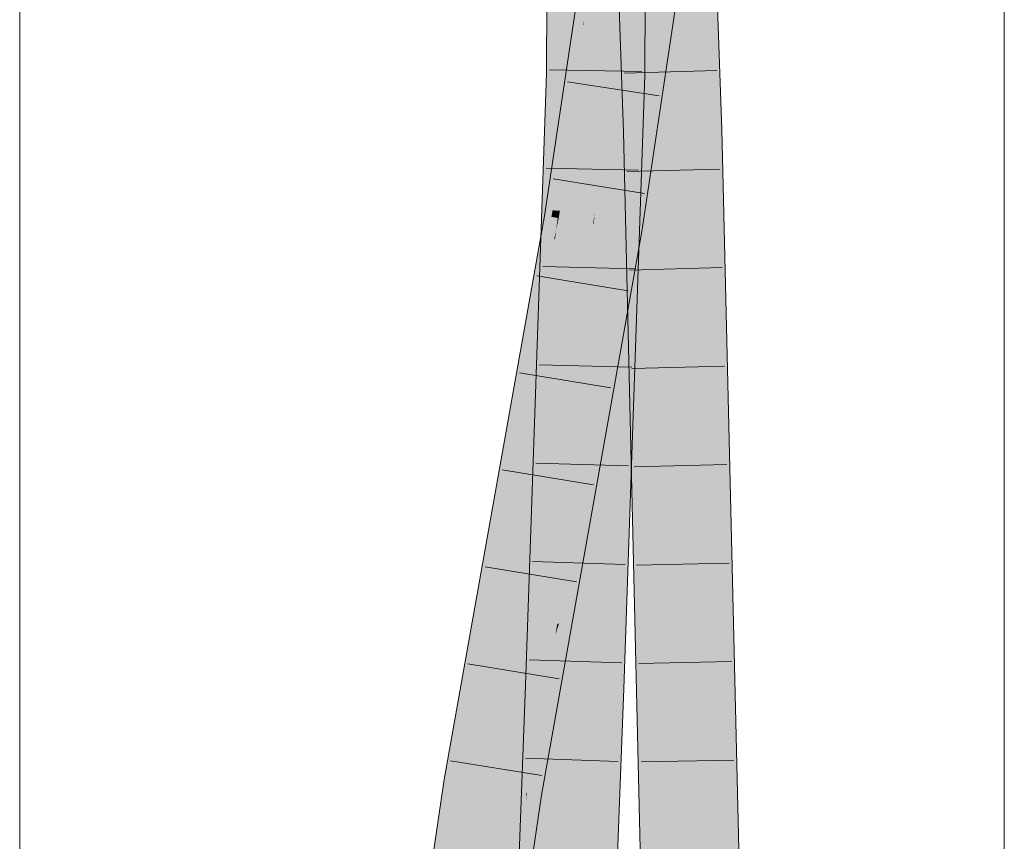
# Model space of a CAD drawing. Extents: x -720 to 300, y 62 to 1162.
# Tile 193 of 256: x 161.77 to 164.27, y 794.18 to 796.27. Entities that reach past the tile are written whole.
import ezdxf

# ---------------------------------------------------------------- set-up
doc = ezdxf.new("R2010")
doc.units = 0
doc.layers.get('0').update_dxf_attribs({"lineweight": 13})
doc.layers.add('E_Detail_Linie_Text_Bem', color=7, linetype='Continuous', lineweight=13)
for name, color, linetype, lineweight, true_color in [('E_Leerrohr 25-A06G93Y08I', 7, 'Continuous', 9, 0xff8000), ('E_Leerrohr 25-Shading', 7, 'Continuous', 9, 0xff8000), ('E_Leerrohr 32-A06G93Y28I', 7, 'Continuous', 9, 0x00b300), ('E_Leerrohr 32-Shading', 7, 'Continuous', 9, 0x00b300)]:
    doc.layers.add(name, color=color, linetype=linetype, lineweight=lineweight, true_color=true_color)

# ---------------------------------------------------------------- blocks, each defined once
blk = doc.blocks.new('Shading-A06G93SL8I', base_point=(241.4847, 762.55))
at = {"layer": 'E_Leerrohr 25-Shading', "color": 31, "true_color": 0xfabd7f}
for points in [[(163.3386, 795.9821), (163.4269, 795.9846), (163.2635, 798.2113), (163.3518, 798.2144)], [(163.4303, 795.9847), (163.3985, 796.8876), (163.4269, 795.9846), (163.3965, 796.8877)], [(163.4323, 795.9847), (163.4234, 796.8862), (163.4303, 795.9847), (163.3985, 796.8876)], [(163.4323, 795.9847), (163.4783, 795.9861), (163.4234, 796.8861), (163.4629, 796.8839)], [(163.4629, 796.8839), (163.4783, 795.9861), (163.4694, 796.8835)], [(163.4694, 796.8835), (163.4783, 795.9861), (163.4851, 796.8827), (163.5153, 795.9871)], [(163.4269, 795.9846), (163.3386, 795.9821), (163.4251, 795.0954), (163.3596, 795.0934)], [(163.4269, 795.9846), (163.4251, 795.0954), (163.4346, 795.6601)], [(163.4303, 795.9847), (163.4269, 795.9846), (163.4333, 795.8828)], [(163.4269, 795.9846), (163.4341, 795.7349), (163.433, 795.8884)], [(163.4341, 795.7349), (163.4269, 795.9846), (163.4346, 795.6601)], [(163.4323, 795.9847), (163.4303, 795.9847), (163.433, 795.8963)], [(163.4846, 795.0734), (163.4783, 795.9861), (163.433, 795.8963), (163.4323, 795.9847)], [(163.4846, 795.0734), (163.5153, 795.9871), (163.4783, 795.9861)], [(163.4846, 795.0734), (163.525, 794.435), (163.5153, 795.9871), (163.5362, 795.1021)], [(163.4846, 795.0734), (163.433, 795.8963), (163.4333, 795.8828)], [(163.4341, 795.7349), (163.4561, 794.9661), (163.433, 795.8884), (163.4333, 795.8828)], [(163.4846, 795.0734), (163.4333, 795.8828), (163.4926, 793.9198)], [(163.4937, 793.7548), (163.4926, 793.9198), (163.4561, 794.9661), (163.4333, 795.8828)], [(163.4479, 795.0961), (163.4862, 793.7546), (163.4341, 795.7349), (163.4561, 794.9661)], [(163.4479, 795.0961), (163.4341, 795.7349), (163.4346, 795.6601)], [(163.4251, 795.0954), (163.4479, 795.0961), (163.4346, 795.6601)], [(163.525, 794.435), (163.568, 793.7559), (163.5362, 795.1021)], [(163.3596, 795.0934), (163.3913, 793.7531), (163.4479, 795.0961), (163.4797, 793.7545)], [(163.4479, 795.0961), (163.4797, 793.7545), (163.4862, 793.7546)], [(163.4926, 793.9198), (163.525, 794.435), (163.4846, 795.0734)], [(163.4937, 793.7548), (163.4561, 794.9661), (163.4908, 793.7547)], [(163.4561, 794.9661), (163.4862, 793.7546), (163.4908, 793.7547)], [(163.4926, 793.9198), (163.4976, 793.7548), (163.525, 794.435), (163.5137, 793.7551)], [(163.5137, 793.7551), (163.568, 793.7559), (163.525, 794.435)]]:
    blk.add_solid(points, dxfattribs=at)
at = {"layer": 'E_Leerrohr 25-Shading', "color": 43, "true_color": 0xd7ab7f}
for points in [[(163.2635, 798.2113), (163.2816, 796.5839), (163.3372, 795.9821), (163.302, 795.981)], [(163.2635, 798.2113), (163.3372, 795.9821), (163.3386, 795.9821)], [(163.5489, 795.9881), (163.52, 796.8809), (163.4851, 796.8827), (163.4851, 796.8828)], [(163.4851, 796.8827), (163.5153, 795.9871), (163.5489, 795.9881)], [(163.5518, 795.9882), (163.5218, 796.8807), (163.5489, 795.9881), (163.52, 796.8809)], [(163.3228, 795.6592), (163.3372, 795.9821), (163.302, 795.981)], [(163.302, 795.981), (163.3096, 795.6587), (163.3228, 795.6592), (163.3141, 795.5456)], [(163.3228, 795.6592), (163.3284, 795.7319), (163.3372, 795.9821), (163.3389, 795.899)], [(163.3405, 795.8905), (163.3386, 795.9821), (163.3394, 795.8756), (163.3372, 795.9821)], [(163.3407, 795.8924), (163.3386, 795.9821), (163.3405, 795.8905)], [(163.5489, 795.9881), (163.5153, 795.9871), (163.5538, 795.9042), (163.6046, 793.7565)], [(163.5153, 795.9871), (163.5362, 795.1021), (163.6046, 793.7565), (163.5906, 793.7563)], [(163.5518, 795.9882), (163.5489, 795.9881), (163.5538, 795.9042)], [(163.3393, 795.4061), (163.34, 795.8477), (163.3228, 795.6592), (163.3394, 795.8756)], [(163.3284, 795.7319), (163.3394, 795.8756), (163.3389, 795.899)], [(163.3568, 795.136), (163.3405, 795.8905), (163.354, 795.1798), (163.3394, 795.8756)], [(163.3568, 795.136), (163.3596, 795.0934), (163.3405, 795.8905), (163.3407, 795.8924)], [(163.354, 795.1798), (163.34, 795.8477), (163.3393, 795.4061)], [(163.3385, 794.9417), (163.3096, 795.6587), (163.3378, 794.4662)], [(163.3141, 795.5456), (163.3385, 794.9418), (163.3228, 795.6592), (163.3393, 795.4061)], [(163.3385, 794.9418), (163.381, 793.8916), (163.3393, 795.4061), (163.354, 795.1798)], [(163.3867, 793.7531), (163.3568, 795.136), (163.381, 793.8916), (163.354, 795.1798)], [(163.3886, 793.7531), (163.3596, 795.0934), (163.3867, 793.7531), (163.3568, 795.136)], [(163.5362, 795.1021), (163.568, 793.7559), (163.5906, 793.7563)], [(163.3886, 793.7531), (163.3913, 793.7531), (163.3596, 795.0934)], [(163.3547, 793.7526), (163.3385, 794.9417), (163.3378, 794.4662)], [(163.3547, 793.7526), (163.3839, 793.753), (163.3385, 794.9417), (163.381, 793.8916)]]:
    blk.add_solid(points, dxfattribs=at)
at = {"layer": 'E_Leerrohr 32-Shading', "color": 83, "true_color": 0x7fbd7f}
for points in [[(163.1242, 797.3756), (163.1174, 797.7545), (163.1074, 796.2531)], [(163.1404, 796.469), (163.1441, 796.2643), (163.1433, 797.0867), (163.154, 797.7551)], [(163.3565, 796.1255), (163.3658, 797.524), (163.3459, 796.7968), (163.3483, 797.2996)], [(163.1166, 796.1303), (163.1294, 797.0846), (163.1074, 796.2531), (163.1242, 797.3756)], [(163.3459, 796.7968), (163.3397, 797.1899), (163.3428, 796.1258), (163.3354, 797.134)], [(163.3428, 796.1258), (163.3354, 797.134), (163.3246, 796.4838), (163.3272, 797.03)], [(163.1367, 796.6748), (163.1294, 797.0846), (163.128, 796.1301), (163.1166, 796.1303)], [(163.3973, 796.1159), (163.3746, 795.9011), (163.4879, 796.8369), (163.4892, 796.8368)], [(163.4892, 796.8368), (163.3746, 795.9011), (163.515, 796.8354)], [(163.4783, 796.8375), (163.463, 796.7357), (163.4879, 796.8369), (163.3973, 796.1159)], [(163.3428, 796.1258), (163.3565, 796.1255), (163.3459, 796.7968)], [(163.463, 796.7357), (163.3905, 796.2328), (163.3487, 795.7285), (163.3373, 795.7304)], [(163.463, 796.7357), (163.3487, 795.7285), (163.3973, 796.1159)], [(163.3905, 796.2328), (163.463, 796.7357), (163.398, 796.3031)], [(163.1388, 796.1299), (163.1404, 796.469), (163.128, 796.1301), (163.1367, 796.6748)], [(163.2117, 796.2529), (163.2601, 796.5746), (163.201, 796.2534), (163.2032, 796.2705)], [(163.1849, 796.2319), (163.2166, 796.5318), (163.1196, 795.8864)], [(163.2242, 796.4402), (163.2282, 796.4765), (163.1849, 796.2319), (163.1887, 796.2682)], [(163.33, 796.126), (163.3246, 796.4838), (163.3268, 796.1261), (163.3239, 796.3414)], [(163.3428, 796.1258), (163.3246, 796.4838), (163.33, 796.126)], [(163.1426, 796.1298), (163.1441, 796.2643), (163.1388, 796.1299), (163.1404, 796.469)], [(163.3222, 796.4681), (163.3208, 796.2564), (163.3219, 796.1262), (163.3207, 796.1262)], [(163.3219, 796.1262), (163.3228, 796.1262), (163.3222, 796.4681), (163.3229, 796.4122)], [(163.1849, 796.2319), (163.1705, 796.0961), (163.2242, 796.4402), (163.2032, 796.2705)], [(163.3229, 796.4122), (163.3228, 796.1262), (163.3239, 796.3414)], [(163.3239, 796.3414), (163.3228, 796.1262), (163.3268, 796.1261)], [(163.398, 796.3031), (163.3462, 795.9583), (163.3905, 796.2328), (163.3431, 795.9034)], [(163.1166, 796.1303), (163.1074, 796.2531), (163.1066, 796.1306)], [(163.1426, 796.1298), (163.1432, 796.1298), (163.1441, 796.2643)], [(163.2, 796.2535), (163.1705, 796.0961), (163.1806, 796.089), (163.1562, 795.9608)], [(163.2, 796.2535), (163.1806, 796.089), (163.201, 796.2534)], [(163.201, 796.2534), (163.1806, 796.089), (163.2117, 796.2529)], [(163.2117, 796.2529), (163.1994, 796.188), (163.1933, 796.1301)], [(163.2032, 796.2705), (163.2, 796.2535), (163.201, 796.2534)], [(163.2117, 796.2529), (163.201, 796.2534), (163.2117, 796.2529)], [(163.3208, 796.2564), (163.3199, 796.1262), (163.3207, 796.1262)], [(163.102, 795.769), (163.1849, 796.2319), (163.1196, 795.8864)], [(163.102, 795.769), (163.109, 795.7678), (163.1849, 796.2319), (163.1705, 796.0961)], [(163.3373, 795.7304), (163.3905, 796.2328), (163.3334, 795.731), (163.3431, 795.9034)], [(163.1994, 796.188), (163.1806, 796.089), (163.1933, 796.1301), (163.1498, 795.8408)], [(163.0972, 795.7144), (163.1166, 796.1303), (163.0923, 795.7149), (163.1066, 796.1306)], [(163.1166, 796.1303), (163.0972, 795.7144), (163.0997, 795.7142)], [(163.128, 796.1301), (163.1166, 796.1303), (163.1075, 795.7133), (163.0997, 795.7142)], [(163.128, 796.1301), (163.1075, 795.7133), (163.1388, 796.1299), (163.1148, 795.7125)], [(163.1388, 796.1299), (163.1148, 795.7125), (163.136, 796.0154), (163.1186, 795.7122)], [(163.1432, 796.1298), (163.1321, 795.8525), (163.1283, 795.6945)], [(163.1432, 796.1298), (163.1426, 796.1298), (163.1321, 795.8525), (163.1342, 795.9388)], [(163.1342, 795.9388), (163.1426, 796.1298), (163.136, 796.0154)], [(163.136, 796.0154), (163.1426, 796.1298), (163.1388, 796.1299)], [(163.3046, 795.5893), (163.3193, 796.0702), (163.3051, 795.6925), (163.3199, 796.1262)], [(163.3268, 796.1261), (163.3228, 796.1262), (163.3268, 795.984), (163.3175, 795.902)], [(163.3175, 795.902), (163.3228, 796.1262), (163.3183, 795.9774), (163.3219, 796.1262)], [(163.3219, 796.1262), (163.3207, 796.1262), (163.3183, 795.9774), (163.3193, 796.0702)], [(163.3207, 796.1262), (163.3199, 796.1262), (163.3193, 796.0702)], [(163.33, 796.126), (163.3268, 796.1261), (163.3301, 796.0135), (163.3268, 795.984)], [(163.3301, 796.0135), (163.3428, 796.1258), (163.33, 796.126)], [(163.3322, 795.6896), (163.3428, 796.1258), (163.3305, 795.6898), (163.3301, 796.0135)], [(163.3565, 796.1255), (163.3428, 796.1258), (163.3416, 795.6887), (163.3322, 795.6896)], [(163.3973, 796.1159), (163.3487, 795.7285), (163.3746, 795.9011)], [(163.156, 795.9595), (163.1705, 796.0961), (163.1193, 795.7661), (163.109, 795.7678)], [(163.1806, 796.089), (163.1562, 795.9608), (163.1388, 795.7815), (163.1374, 795.7816)], [(163.1806, 796.089), (163.1388, 795.7815), (163.1498, 795.8408)], [(163.1562, 795.9608), (163.1705, 796.0961), (163.156, 795.9595)], [(163.3038, 795.4315), (163.3193, 796.0702), (163.3046, 795.5893)], [(163.311, 795.6918), (163.3183, 795.9778), (163.3101, 795.692), (163.3193, 796.0702)], [(163.1241, 795.7115), (163.1342, 795.9388), (163.1186, 795.7122), (163.136, 796.0154)], [(163.3267, 795.8059), (163.3301, 796.0135), (163.3268, 795.984)], [(163.3267, 795.6902), (163.3305, 795.6898), (163.3267, 795.8059), (163.3301, 796.0135)], [(163.3111, 795.6918), (163.3183, 795.9774), (163.311, 795.6918), (163.3183, 795.9778)], [(163.3114, 795.6918), (163.3183, 795.9774), (163.3111, 795.6918)], [(163.3183, 795.9774), (163.3114, 795.6918), (163.3175, 795.902), (163.3125, 795.6917)], [(163.3152, 795.6914), (163.3268, 795.984), (163.3175, 795.902)], [(163.3268, 795.984), (163.3152, 795.6914), (163.3254, 795.7259), (163.3248, 795.6904)], [(163.3268, 795.984), (163.3254, 795.7259), (163.3268, 795.9818)], [(163.3254, 795.7259), (163.3267, 795.8059), (163.3268, 795.9818)], [(163.1372, 795.7816), (163.156, 795.9595), (163.1224, 795.7828)], [(163.156, 795.9595), (163.1372, 795.7816), (163.1562, 795.9608), (163.1374, 795.7816)], [(163.3431, 795.9034), (163.3462, 795.9583), (163.3372, 795.8627), (163.3397, 795.9055)], [(163.3397, 795.9055), (163.3462, 795.9583), (163.3406, 795.9213)], [(163.1342, 795.9388), (163.0741, 794.5767), (163.1283, 795.6945), (163.09, 794.5761)], [(163.3152, 795.6914), (163.3175, 795.902), (163.3125, 795.6917)], [(163.3175, 795.7336), (163.3186, 795.7335), (163.3406, 795.9213), (163.3397, 795.9055)], [(163.3397, 795.9055), (163.3186, 795.7335), (163.3372, 795.8627)], [(163.3217, 795.7673), (163.3406, 795.9213), (163.3204, 795.7674), (163.3335, 795.8741)], [(163.3334, 795.731), (163.3431, 795.9034), (163.3297, 795.7316), (163.3372, 795.8627)], [(163.3204, 795.7674), (163.3335, 795.8741), (163.3175, 795.7676)], [(163.3372, 795.8627), (163.3186, 795.7335), (163.3297, 795.7316)], [(163.1408, 795.7814), (163.1498, 795.8408), (163.1388, 795.7815)], [(163.3248, 795.6904), (163.3267, 795.6902), (163.3267, 795.8059)], [(163.1193, 795.7661), (163.1352, 795.7635), (163.1224, 795.7828), (163.1372, 795.7816)], [(163.1372, 795.7816), (163.1352, 795.7635), (163.1374, 795.7816), (163.1355, 795.7635)], [(163.1374, 795.7816), (163.1355, 795.7635), (163.1388, 795.7815)], [(163.1408, 795.7814), (163.1388, 795.7815), (163.1376, 795.7631), (163.1355, 795.7635)], [(163.1376, 795.7631), (163.1381, 795.7631), (163.1408, 795.7814)], [(162.9489, 794.9099), (163.1355, 795.7635), (163.0319, 795.3759), (163.1193, 795.7661)], [(163.1193, 795.7661), (163.109, 795.7678), (163.0319, 795.3759), (163.0718, 795.5998)], [(163.109, 795.7678), (163.102, 795.769), (163.0718, 795.5998)], [(163.1314, 795.7328), (163.1349, 795.7606), (163.1266, 795.7113), (163.1241, 795.7115)], [(163.1283, 795.7079), (163.1381, 795.7631), (163.1314, 795.7328)], [(163.1314, 795.7328), (163.1381, 795.7631), (163.1319, 795.7366), (163.1376, 795.7631)], [(163.1376, 795.7631), (163.1355, 795.7635), (163.1319, 795.7366), (163.1349, 795.7606)], [(163.3163, 795.7338), (163.3204, 795.7674), (163.3125, 795.7344), (163.3175, 795.7676)], [(163.3175, 795.7336), (163.3217, 795.7673), (163.3163, 795.7338), (163.3204, 795.7674)], [(163.1314, 795.7328), (163.1266, 795.7113), (163.1287, 795.7111)], [(163.3172, 795.7337), (163.3163, 795.7338), (163.2411, 795.2205), (163.2407, 795.2192)], [(163.2432, 795.2274), (163.3175, 795.7336), (163.2411, 795.2205), (163.3172, 795.7337)], [(163.2458, 795.2357), (163.3186, 795.7335), (163.2432, 795.2274), (163.3175, 795.7336)], [(163.2816, 795.3524), (163.3186, 795.7335), (163.2458, 795.2357)], [(163.3186, 795.7335), (163.2816, 795.3524), (163.3283, 795.6585), (163.3096, 795.5092)], [(163.3061, 795.6924), (163.3125, 795.7344), (163.3051, 795.6925)], [(163.3163, 795.7338), (163.3125, 795.7344), (163.3101, 795.692), (163.3061, 795.6924)], [(163.3373, 795.7304), (163.3141, 795.5456), (163.3487, 795.7285), (163.3127, 795.5267)], [(163.3186, 795.7335), (163.3283, 795.6585), (163.3334, 795.731)], [(163.3283, 795.6585), (163.3373, 795.7304), (163.3334, 795.731)], [(163.1241, 795.7115), (162.9806, 795.0547), (163.1266, 795.7113), (162.9822, 795.06)], [(163.1266, 795.7113), (162.9822, 795.06), (163.1284, 795.709), (163.016, 795.1699)], [(163.016, 795.1699), (163.055, 795.2968), (163.1284, 795.709), (163.1283, 795.7079)], [(163.1148, 795.7125), (163.0625, 794.8002), (163.1186, 795.7122), (163.0534, 794.5775)], [(163.0534, 794.5775), (163.0741, 794.5767), (163.1186, 795.7122), (163.1241, 795.7115)], [(163.0972, 795.7144), (163.0789, 795.324), (163.0625, 794.8002), (163.0577, 794.7045)], [(163.0972, 795.7144), (163.0625, 794.8002), (163.0997, 795.7142)], [(163.0997, 795.7142), (163.0625, 794.8002), (163.1075, 795.7133)], [(163.1075, 795.7133), (163.0625, 794.8002), (163.1148, 795.7125)], [(163.0789, 795.324), (163.0972, 795.7144), (163.0923, 795.7149)], [(163.1266, 795.7113), (163.1284, 795.709), (163.1287, 795.7111)], [(163.2276, 795.1765), (163.3061, 795.6924), (163.2857, 795.5837), (163.3051, 795.6925)], [(163.3061, 795.6924), (163.2276, 795.1765), (163.3101, 795.692), (163.2407, 795.2192)], [(163.2733, 794.5695), (163.3046, 795.5893), (163.2924, 795.3233), (163.3051, 795.6925)], [(163.2828, 794.5692), (163.3111, 795.6918), (163.2955, 795.0912), (163.311, 795.6918)], [(163.2841, 794.5692), (163.3114, 795.6918), (163.2828, 794.5692), (163.3111, 795.6918)], [(163.3114, 795.6918), (163.2841, 794.5692), (163.3125, 795.6917), (163.2857, 794.5691)], [(163.3032, 794.5685), (163.3152, 795.6914), (163.2988, 795.1153), (163.3125, 795.6917)], [(163.3008, 795.3088), (163.3006, 795.2885), (163.3101, 795.692), (163.311, 795.6918)], [(163.3096, 794.7543), (163.3248, 795.6904), (163.3032, 794.5685), (163.3152, 795.6914)], [(163.3096, 794.7543), (163.3233, 795.3199), (163.3248, 795.6904), (163.3252, 795.6904)], [(163.3322, 795.6896), (163.3233, 795.3199), (163.3416, 795.6887), (163.3222, 795.124)], [(163.3233, 795.3199), (163.3306, 795.6223), (163.3252, 795.6904), (163.3305, 795.6898)], [(163.3306, 795.6223), (163.3322, 795.6896), (163.3305, 795.6898)], [(163.2276, 795.1765), (163.2857, 795.5837), (163.2235, 795.1633)], [(163.2401, 795.2753), (163.2857, 795.5837), (163.246, 795.3608), (163.246, 795.361)], [(163.282, 794.5692), (163.3046, 795.5893), (163.2733, 794.5695)], [(163.282, 794.5692), (163.2955, 795.0914), (163.3046, 795.5893), (163.3038, 795.4315)], [(163.3141, 795.5456), (163.3096, 795.5092), (163.3127, 795.5267)], [(163.1798, 794.8676), (163.2401, 795.2753), (163.1687, 794.8315), (163.246, 795.3608)], [(163.2114, 795.1238), (163.246, 795.361), (163.1933, 795.0649)], [(163.2816, 795.3524), (163.2458, 795.2357), (163.2166, 794.9875), (163.203, 794.943)], [(163.2733, 794.5695), (163.2924, 795.3233), (163.2681, 794.5697), (163.2712, 794.7042)], [(163.2955, 795.0912), (163.3006, 795.2885), (163.3008, 795.3088)], [(163.3233, 795.3199), (163.3096, 794.7543), (163.3222, 795.124)], [(162.99, 794.9319), (163.055, 795.2968), (162.9622, 794.9133), (163.0146, 795.1653)], [(163.2458, 795.2357), (163.2407, 795.2192), (163.203, 794.943), (163.1976, 794.9256)], [(163.2276, 795.1765), (163.1813, 794.8725), (163.2407, 795.2192), (163.1976, 794.9256)], [(163.2235, 795.1633), (163.1798, 794.8676), (163.2276, 795.1765), (163.1813, 794.8725)], [(163.0146, 795.1653), (162.9822, 795.06), (162.9622, 794.9133)], [(163.1687, 794.8315), (163.2114, 795.1238), (163.1626, 794.8925), (163.1933, 795.0649)], [(163.2988, 795.1153), (163.2857, 794.5691), (163.293, 794.5688)], [(163.3032, 794.5685), (163.2988, 795.1153), (163.293, 794.5688)], [(163.2828, 794.5692), (163.2955, 795.0914), (163.282, 794.5692)], [(162.9017, 794.6445), (162.9164, 794.6923), (162.9822, 795.06), (162.9622, 794.9133)], [(162.9017, 794.6445), (162.9822, 795.06), (162.9489, 794.9099)], [(162.9806, 795.0547), (162.9489, 794.9099), (162.9822, 795.06)], [(163.1602, 794.6705), (163.2166, 794.9875), (163.1976, 794.9256)], [(162.99, 794.9319), (162.9622, 794.9133), (162.9447, 794.7847)], [(162.99, 794.9319), (162.9833, 794.9099), (162.9577, 794.7502)], [(163.1539, 794.6925), (163.104, 794.355), (163.1976, 794.9256), (163.1602, 794.6705)], [(163.1539, 794.6925), (163.1976, 794.9256), (163.1813, 794.8725)], [(162.9833, 794.9099), (162.9447, 794.7847), (162.9577, 794.7502), (162.8832, 794.3321)], [(162.9164, 794.6923), (162.9447, 794.7847), (162.9622, 794.9133)], [(163.1338, 794.7313), (163.1389, 794.7347), (163.1626, 794.8925)], [(163.1476, 794.7628), (163.1626, 794.8925), (163.1389, 794.7347)], [(163.1687, 794.8315), (163.1626, 794.8925), (163.1476, 794.7628)], [(163.1798, 794.8676), (163.1687, 794.8315), (163.0938, 794.298), (163.1054, 794.3978)], [(163.1798, 794.8676), (163.0938, 794.298), (163.1539, 794.6925)], [(163.1798, 794.8676), (163.1539, 794.6925), (163.1813, 794.8725)], [(163.1687, 794.8315), (163.1476, 794.7628), (163.1054, 794.3978)], [(163.0577, 794.7045), (163.0534, 794.5775), (163.0625, 794.8002)], [(162.8522, 794.3371), (162.8832, 794.3321), (162.9017, 794.6445), (162.9447, 794.7847)], [(163.1389, 794.7347), (163.1054, 794.3978), (163.1476, 794.7628)], [(163.1389, 794.7347), (163.074, 794.3011), (163.1054, 794.3978), (163.0909, 794.2985)], [(163.1349, 794.7218), (163.074, 794.3011), (163.1389, 794.7347)], [(163.1283, 794.7), (163.1298, 794.7051), (163.1338, 794.7313)], [(163.1338, 794.7311), (163.1298, 794.7051), (163.1321, 794.7125)], [(163.1338, 794.7313), (163.1338, 794.7311), (163.1389, 794.7347), (163.1321, 794.7125)], [(163.074, 794.3011), (163.1349, 794.7218), (163.0686, 794.3021), (163.0841, 794.4468)], [(163.1349, 794.7218), (163.0855, 794.4592), (163.0841, 794.4468)], [(163.1349, 794.7218), (163.1283, 794.7), (163.0855, 794.4592), (163.0861, 794.4634)], [(163.2712, 794.7042), (163.2666, 794.5698), (163.2681, 794.5697)], [(163.1539, 794.6925), (163.0938, 794.298), (163.104, 794.355)], [(162.8522, 794.3371), (162.9017, 794.6445), (162.8649, 794.4385)], [(163.0741, 794.5767), (163.0534, 794.5775), (163.052, 794.121), (163.0249, 793.8258)], [(163.0684, 794.2997), (163.0741, 794.5767), (163.052, 794.1207)], [(163.0874, 794.5074), (163.09, 794.5761), (163.0684, 794.2997), (163.0741, 794.5767)], [(163.2326, 793.2396), (163.2681, 794.5697), (163.2078, 793.0154), (163.2666, 794.5698)], [(163.2733, 794.5695), (163.2681, 794.5697), (163.2289, 793.0149), (163.2266, 793.015)], [(163.2584, 793.7509), (163.282, 794.5692), (163.2375, 793.3157), (163.2733, 794.5695)], [(163.2565, 793.6091), (163.2828, 794.5692), (163.2527, 793.5503), (163.282, 794.5692)], [(163.2841, 794.5692), (163.2828, 794.5692), (163.2588, 793.6459), (163.2565, 793.6091)], [(163.2623, 793.6995), (163.2857, 794.5691), (163.2588, 793.6459), (163.2841, 794.5692)], [(163.2816, 793.9987), (163.2857, 794.5691), (163.2623, 793.6995)], [(163.2816, 793.9987), (163.2864, 794.1241), (163.2857, 794.5691), (163.293, 794.5688)], [(163.2864, 794.1241), (163.3032, 794.5685), (163.293, 794.5688)], [(163.0684, 794.2997), (163.0634, 794.0603), (163.0873, 794.5069)], [(163.0874, 794.5074), (163.0684, 794.2997), (163.0873, 794.5069)], [(163.0853, 794.4561), (163.0872, 794.5039), (163.0763, 794.3003)], [(163.0856, 794.4605), (163.0874, 794.5074), (163.0853, 794.4561), (163.0872, 794.5039)], [(163.055, 793.6533), (163.0856, 794.4605), (163.0558, 793.6918), (163.0853, 794.4561)], [(163.0558, 793.6918), (163.0853, 794.4561), (163.0634, 794.0603), (163.0763, 794.3003)], [(163.0861, 794.4634), (163.0577, 794.3038), (163.0801, 794.4251)], [(163.0855, 794.4592), (163.0801, 794.4251), (163.0841, 794.4468)], [(162.847, 794.338), (162.8522, 794.3371), (162.8649, 794.4385)], [(163.0801, 794.4251), (163.0577, 794.3038), (163.061, 794.3033)], [(163.0841, 794.4468), (163.0801, 794.4251), (163.0686, 794.3021), (163.061, 794.3033)], [(163.0909, 794.2985), (163.0938, 794.298), (163.1054, 794.3978)], [(162.8522, 794.3371), (162.847, 794.338), (162.7116, 793.1545), (162.7999, 794.0147)], [(162.8522, 794.3371), (162.7116, 793.1545), (162.7766, 793.6005)], [(162.8832, 794.3321), (162.8522, 794.3371), (162.7766, 793.6005)], [(163.074, 794.3011), (163.061, 794.3033), (162.9687, 793.4402), (163.0444, 794.1751)], [(163.074, 794.3011), (162.9687, 793.4402), (163.0909, 794.2985), (163.0776, 794.1869)], [(163.0444, 794.1751), (163.0577, 794.3038), (163.0407, 794.1467), (163.055, 794.2857)], [(163.061, 794.3033), (163.0577, 794.3038), (163.0444, 794.1751)], [(163.0416, 794.1552), (163.055, 794.2857), (162.9496, 793.4471), (162.99, 793.84)], [(163.0078, 793.0209), (163.0634, 794.0603), (163.052, 794.1207), (163.0684, 794.2997)], [(163.0776, 794.1869), (163.0938, 794.298), (163.0909, 794.2985)]]:
    blk.add_solid(points, dxfattribs=at)
at = {"layer": 'E_Leerrohr 32-Shading', "color": 83, "true_color": 0x7fd57f}
for points in [[(163.1818, 797.7555), (163.154, 797.7551), (163.1788, 796.2645), (163.1441, 796.2643)], [(163.2424, 797.7565), (163.1818, 797.7555), (163.2325, 796.2648), (163.1788, 796.2645)], [(163.2329, 796.128), (163.2629, 796.4628), (163.2325, 796.2648), (163.2424, 797.7565)], [(163.3222, 796.4681), (163.3159, 796.9348), (163.3208, 796.2564), (163.3121, 796.9056)], [(163.3027, 796.8326), (163.3199, 796.1262), (163.3121, 796.9056), (163.3208, 796.2564)], [(163.3997, 796.9092), (163.3965, 796.8877), (163.3677, 796.3401), (163.3599, 796.2543)], [(163.3965, 796.8877), (163.3897, 796.8423), (163.3599, 796.2543), (163.348, 796.1245)], [(163.2907, 796.7399), (163.3199, 796.1262), (163.3027, 796.8326)], [(163.3486, 796.5693), (163.3126, 795.9853), (163.3897, 796.8423), (163.3137, 795.9343)], [(163.3897, 796.8423), (163.3137, 795.9343), (163.348, 796.1245), (163.3171, 795.7849)], [(163.2682, 796.1273), (163.2958, 796.1267), (163.2811, 796.6652), (163.29, 796.7341)], [(163.2958, 796.1267), (163.3199, 796.1262), (163.29, 796.7341), (163.2907, 796.7399)], [(163.4156, 796.7078), (163.3677, 796.3401), (163.398, 796.3031), (163.3462, 795.9583)], [(163.2682, 796.1273), (163.2811, 796.6652), (163.2629, 796.4628)], [(163.2915, 796.5727), (163.2601, 796.5746), (163.2663, 796.2499), (163.2117, 796.2529)], [(163.3004, 796.248), (163.3486, 796.5693), (163.2663, 796.2499), (163.2915, 796.5727)], [(163.2972, 795.7369), (163.3486, 796.5693), (163.2722, 795.741), (163.3004, 796.248)], [(163.2629, 796.4628), (163.2329, 796.128), (163.2682, 796.1273)], [(163.3406, 795.9213), (163.3462, 795.9583), (163.3599, 796.2543), (163.3677, 796.3401)], [(163.1788, 796.2645), (163.1441, 796.2643), (163.1786, 796.1291), (163.1432, 796.1298)], [(163.2325, 796.2648), (163.1788, 796.2645), (163.2315, 796.128), (163.1786, 796.1291)], [(163.1805, 795.8387), (163.2537, 796.0887), (163.2117, 796.2529), (163.2663, 796.2499)], [(163.1805, 795.8387), (163.2117, 796.2529), (163.1933, 796.1301)], [(163.2325, 796.2648), (163.2315, 796.128), (163.2329, 796.128)], [(163.348, 796.1245), (163.3335, 795.8741), (163.3599, 796.2543), (163.3406, 795.9213)], [(163.2382, 795.8348), (163.3004, 796.248), (163.2339, 795.8351), (163.2537, 796.0887)], [(163.2739, 795.771), (163.3004, 796.248), (163.2341, 795.7741), (163.2382, 795.8348)], [(163.2537, 796.0887), (163.3004, 796.248), (163.2663, 796.2499)], [(163.1641, 795.2017), (163.1432, 796.1298), (163.119, 794.7751), (163.1283, 795.6945)], [(163.1698, 795.2559), (163.1786, 796.1291), (163.1641, 795.2017), (163.1432, 796.1298)], [(163.1933, 796.1301), (163.1498, 795.8408), (163.1805, 795.8387)], [(163.2169, 795.7018), (163.2315, 796.128), (163.1698, 795.2559), (163.1786, 796.1291)], [(163.2169, 795.7018), (163.2242, 795.7708), (163.2315, 796.128)], [(163.2299, 795.8353), (163.2329, 796.128), (163.2243, 795.7748), (163.2315, 796.128)], [(163.2648, 795.6967), (163.2329, 796.128), (163.2285, 795.7006)], [(163.2691, 795.6963), (163.2682, 796.1273), (163.2648, 795.6967), (163.2329, 796.128)], [(163.294, 795.6937), (163.2958, 796.1267), (163.2691, 795.6963), (163.2682, 796.1273)], [(163.2958, 796.1267), (163.294, 795.6937), (163.3199, 796.1262), (163.3051, 795.6925)], [(163.3335, 795.8741), (163.348, 796.1245), (163.3175, 795.7676), (163.3171, 795.7849)], [(163.2529, 796.086), (163.1805, 795.8387), (163.2299, 795.8353)], [(163.2339, 795.8351), (163.2537, 796.0887), (163.2299, 795.8353), (163.2529, 796.086)], [(163.3137, 795.9343), (163.3126, 795.9853), (163.3064, 795.847), (163.3069, 795.894)], [(163.3171, 795.7849), (163.3137, 795.9343), (163.3053, 795.7357), (163.3064, 795.847)], [(163.3069, 795.894), (163.2972, 795.7369), (163.3064, 795.847)], [(163.1779, 795.7784), (163.1805, 795.8387), (163.1408, 795.7814), (163.1498, 795.8408)], [(163.1779, 795.7784), (163.2292, 795.7745), (163.1805, 795.8387), (163.2339, 795.8351)], [(163.2228, 795.7012), (163.2285, 795.7006), (163.2243, 795.7748), (163.2299, 795.8353)], [(163.2323, 795.7476), (163.2382, 795.8348), (163.2271, 795.7485), (163.2292, 795.7745)], [(163.2292, 795.7745), (163.2382, 795.8348), (163.2339, 795.8351)], [(163.3064, 795.847), (163.2972, 795.7369), (163.3053, 795.7357)], [(163.177, 795.7567), (163.1779, 795.7784), (163.1381, 795.7631), (163.1408, 795.7814)], [(163.2253, 795.7487), (163.2292, 795.7745), (163.177, 795.7567), (163.1779, 795.7784)], [(163.3171, 795.7849), (163.3053, 795.7357), (163.3125, 795.7344)], [(163.3171, 795.7849), (163.3125, 795.7344), (163.3175, 795.7676)], [(163.1349, 795.7104), (163.1381, 795.7631), (163.1288, 795.7111)], [(163.1381, 795.7631), (163.1349, 795.7104), (163.177, 795.7567), (163.1743, 795.7063)], [(163.177, 795.7567), (163.1743, 795.7062), (163.2253, 795.7487), (163.2169, 795.7018)], [(163.2169, 795.7018), (163.2228, 795.7012), (163.2242, 795.7708)], [(163.2292, 795.7745), (163.2253, 795.7487), (163.2271, 795.7485)], [(163.2722, 795.741), (163.2739, 795.771), (163.2323, 795.7476), (163.2341, 795.7741)], [(163.1566, 795.3633), (163.1768, 795.1993), (163.2253, 795.7487), (163.2179, 795.6479)], [(163.1833, 795.1464), (163.2323, 795.7476), (163.2179, 795.6479), (163.2271, 795.7485)], [(163.246, 795.361), (163.2722, 795.741), (163.1833, 795.1464), (163.2323, 795.7476)], [(163.2271, 795.7485), (163.2253, 795.7487), (163.2179, 795.6479)], [(163.2972, 795.7369), (163.2722, 795.741), (163.2857, 795.5837), (163.246, 795.361)], [(163.2857, 795.5837), (163.3125, 795.7344), (163.2972, 795.7369)], [(163.0968, 795.098), (163.1283, 795.7079), (163.0869, 795.037), (163.055, 795.2968)], [(163.1283, 795.7079), (163.0916, 794.9984), (163.1288, 795.7111), (163.1349, 795.7104)], [(163.1349, 795.7104), (163.0916, 794.9984), (163.1743, 795.7063), (163.1566, 795.3633)], [(163.1743, 795.7062), (163.1566, 795.3633), (163.2169, 795.7018)], [(163.1783, 794.5729), (163.2169, 795.7018), (163.1677, 795.0428), (163.1698, 795.2559)], [(163.1997, 794.5722), (163.2228, 795.7012), (163.1783, 794.5729), (163.2169, 795.7018)], [(163.2168, 794.5716), (163.2285, 795.7006), (163.1997, 794.5722), (163.2228, 795.7012)], [(163.2666, 794.5698), (163.2285, 795.7006), (163.2168, 794.5716)], [(163.2666, 794.5698), (163.2693, 795.6362), (163.2285, 795.7006), (163.2648, 795.6967)], [(163.12, 794.8693), (163.1283, 795.6945), (163.0937, 794.576), (163.09, 794.5761)], [(163.2693, 795.6362), (163.2691, 795.6963), (163.2648, 795.6967)], [(163.2924, 795.3233), (163.294, 795.6937), (163.2693, 795.6362), (163.2691, 795.6963)], [(163.294, 795.6937), (163.2924, 795.3233), (163.3051, 795.6925)], [(163.1768, 795.1993), (163.1819, 795.1572), (163.2179, 795.6479)], [(163.1833, 795.1464), (163.2179, 795.6479), (163.1819, 795.1572)], [(163.2693, 795.6362), (163.2666, 794.5698), (163.2712, 794.7042)], [(163.2924, 795.3233), (163.2693, 795.6362), (163.2712, 794.7042)], [(163.1566, 795.3633), (163.0916, 794.9984), (163.1768, 795.1993), (163.1712, 795.1382)], [(163.246, 795.361), (163.1833, 795.1464), (163.1933, 795.0649)], [(163.0869, 795.037), (163.055, 795.2968), (163.0245, 794.6514), (162.99, 794.9319)], [(163.1677, 795.0428), (163.1698, 795.2559), (163.1641, 795.2017)], [(163.117, 794.5751), (163.1677, 795.0428), (163.119, 794.7751), (163.1641, 795.2017)], [(163.1712, 795.1382), (163.1819, 795.1572), (163.1768, 795.1993)], [(163.1819, 795.1572), (163.1712, 795.1382), (163.1626, 794.8925), (163.1344, 794.7371)], [(163.1819, 795.1572), (163.1626, 794.8925), (163.1833, 795.1464)], [(163.1712, 795.1382), (163.0916, 794.9984), (163.1344, 794.7371), (163.128, 794.7021)], [(163.1833, 795.1464), (163.1626, 794.8925), (163.1933, 795.0649)], [(163.0916, 794.9984), (163.0968, 795.098), (163.0869, 795.037)], [(163.0267, 794.6335), (163.0916, 794.9984), (163.0245, 794.6514), (163.0869, 795.037)], [(163.1677, 795.0428), (163.117, 794.5751), (163.163, 794.5735)], [(163.1783, 794.5729), (163.1677, 795.0428), (163.163, 794.5735)], [(163.0558, 794.3041), (163.0916, 794.9984), (163.01, 794.3115), (163.0267, 794.6335)], [(163.0916, 794.9984), (163.0558, 794.3041), (163.119, 794.7751), (163.0881, 794.4819)], [(162.99, 794.9319), (162.8832, 794.3321), (163.0267, 794.6335), (162.9704, 794.3179)], [(163.1338, 794.7313), (163.1626, 794.8925), (163.1344, 794.7371)], [(163.117, 794.5751), (163.12, 794.8693), (163.0937, 794.576)], [(163.0881, 794.4819), (163.128, 794.7021), (163.119, 794.7751)], [(163.128, 794.7021), (163.1283, 794.7), (163.1344, 794.7371), (163.1338, 794.7313)], [(163.0861, 794.4634), (163.1283, 794.7), (163.0881, 794.4819), (163.128, 794.7021)], [(163.0267, 794.6335), (162.9704, 794.3179), (163.01, 794.3115)], [(163.0906, 794.5427), (163.09, 794.5761), (163.0874, 794.5074)], [(163.0937, 794.576), (163.09, 794.5761), (163.0906, 794.5427)], [(163.0906, 794.5427), (163.0912, 794.5125), (163.0937, 794.576), (163.098, 794.5759)], [(163.0912, 794.5125), (163.107, 793.6731), (163.098, 794.5759), (163.117, 794.5751)], [(163.1194, 793.0179), (163.117, 794.5751), (163.107, 793.6731)], [(163.117, 794.5751), (163.1194, 793.0179), (163.1621, 794.5735)], [(163.1194, 793.0179), (163.1566, 794.001), (163.1621, 794.5735), (163.163, 794.5735)], [(163.1566, 794.001), (163.1783, 794.5729), (163.163, 794.5735)], [(163.1997, 794.5722), (163.1783, 794.5729), (163.1732, 793.3815), (163.1566, 794.001)], [(163.183, 793.0161), (163.2168, 794.5716), (163.1732, 793.3815), (163.1997, 794.5722)], [(163.2168, 794.5716), (163.183, 793.0161), (163.1978, 793.0157)], [(163.1978, 793.0157), (163.2078, 793.0154), (163.2168, 794.5716), (163.2666, 794.5698)], [(163.0874, 794.5074), (163.087, 794.4738), (163.0906, 794.5427), (163.0912, 794.5125)], [(163.087, 794.4738), (163.072, 793.0192), (163.0912, 794.5125), (163.107, 793.6731)], [(163.087, 794.4738), (163.0874, 794.5074), (163.0856, 794.4605)], [(163.0558, 794.3041), (163.0577, 794.3038), (163.0881, 794.4819), (163.0861, 794.4634)], [(163.055, 793.6533), (163.072, 793.0192), (163.0856, 794.4605), (163.087, 794.4738)], [(162.8832, 794.3321), (162.7116, 793.1545), (162.7615, 792.8851), (162.7004, 792.8912)], [(162.8832, 794.3321), (162.7615, 792.8851), (162.9704, 794.3179)], [(163.0097, 794.303), (162.9704, 794.3179), (162.8495, 792.8762), (162.7615, 792.8851)], [(163.0097, 794.303), (162.8495, 792.8762), (162.99, 793.84)], [(163.01, 794.3115), (162.9704, 794.3179), (163.0097, 794.303)], [(163.055, 794.2857), (163.0097, 794.303), (162.99, 793.84)], [(163.0558, 794.3041), (163.01, 794.3115), (163.055, 794.2857), (163.0097, 794.303)], [(163.055, 794.2857), (163.0577, 794.3038), (163.0558, 794.3041)]]:
    blk.add_solid(points, dxfattribs=at)
blk = doc.blocks.new('Referenz-A06G93Y48I')
at = {"layer": 'E_Detail_Linie_Text_Bem', "linetype": 'Continuous', "ltscale": 0.13}
for p, q in [((164.2693, 811.4866), (164.2693, 762.3064)), ((161.7693, 790.5064), (161.7693, 802.3064))]:
    blk.add_line(p, q, dxfattribs=at)
at = {"layer": 'E_Leerrohr 25-A06G93Y08I', "linetype": 'Continuous', "ltscale": 0.13}
for p, q in [((163.302, 795.981), (163.2269, 798.21)), ((163.5519, 795.9882), (163.4767, 798.2188)), ((163.5393, 796.1375), (163.3044, 796.1307)), ((163.3547, 793.7526), (163.302, 795.981)), ((163.6047, 793.7565), (163.5519, 795.9882)), ((163.5467, 795.8875), (163.3118, 795.8809)), ((163.5527, 795.6374), (163.3177, 795.6311)), ((163.5586, 795.3873), (163.3236, 795.3814)), ((163.5645, 795.1372), (163.3296, 795.1316)), ((163.5704, 794.8871), (163.3355, 794.8819)), ((163.5763, 794.637), (163.3414, 794.6321)), ((163.5822, 794.3869), (163.3473, 794.3823))]:
    blk.add_line(p, q, dxfattribs=at)
at = {"layer": 'E_Leerrohr 32-A06G93Y28I', "linetype": 'Continuous', "ltscale": 0.13}
for p, q in [((163.1066, 796.1305), (163.1174, 797.7544)), ((163.3565, 796.1255), (163.3674, 797.7586)), ((163.102, 795.769), (163.3256, 797.2565)), ((163.3487, 795.7285), (163.5741, 797.2292)), ((163.0534, 794.5775), (163.1066, 796.1305)), ((163.3491, 796.1347), (163.1141, 796.1393)), ((163.3032, 794.5685), (163.3565, 796.1255)), ((163.3929, 796.0733), (163.1606, 796.1085)), ((163.3408, 795.8845), (163.1058, 795.8898)), ((163.3556, 795.825), (163.1236, 795.8623)), ((162.847, 794.3379), (163.102, 795.769)), ((163.0938, 794.298), (163.3487, 795.7285)), ((163.3322, 795.6343), (163.0973, 795.6402)), ((163.3143, 795.5781), (163.0823, 795.6161)), ((163.3236, 795.3842), (163.0887, 795.3907)), ((163.2704, 795.332), (163.0385, 795.3699)), ((163.3151, 795.134), (163.0802, 795.1411)), ((163.2266, 795.0859), (162.9946, 795.1237)), ((163.1827, 794.8398), (162.9508, 794.8776)), ((163.3065, 794.8839), (163.0716, 794.8916)), ((163.1389, 794.5938), (162.9069, 794.6314)), ((163.298, 794.6337), (163.0631, 794.642)), ((162.9945, 793.0213), (163.0534, 794.5775)), ((163.2444, 793.0145), (163.3032, 794.5685)), ((163.0951, 794.3477), (162.8631, 794.3853)), ((163.2887, 794.3839), (163.0539, 794.3921)), ((162.6372, 792.8976), (162.847, 794.3379)), ((162.8859, 792.8726), (163.0938, 794.298))]:
    blk.add_line(p, q, dxfattribs=at)

msp = doc.modelspace()

# ---------------------------------------------------------------- block references
at = {"color": 8, "lineweight": 25, "ltscale": 0.25, "true_color": 0x808080}
msp.add_blockref('Referenz-A06G93Y48I', (0, 0), dxfattribs=at)
msp.add_blockref('Shading-A06G93SL8I', (241.4847, 762.55))

doc.saveas('drawing.dxf')
